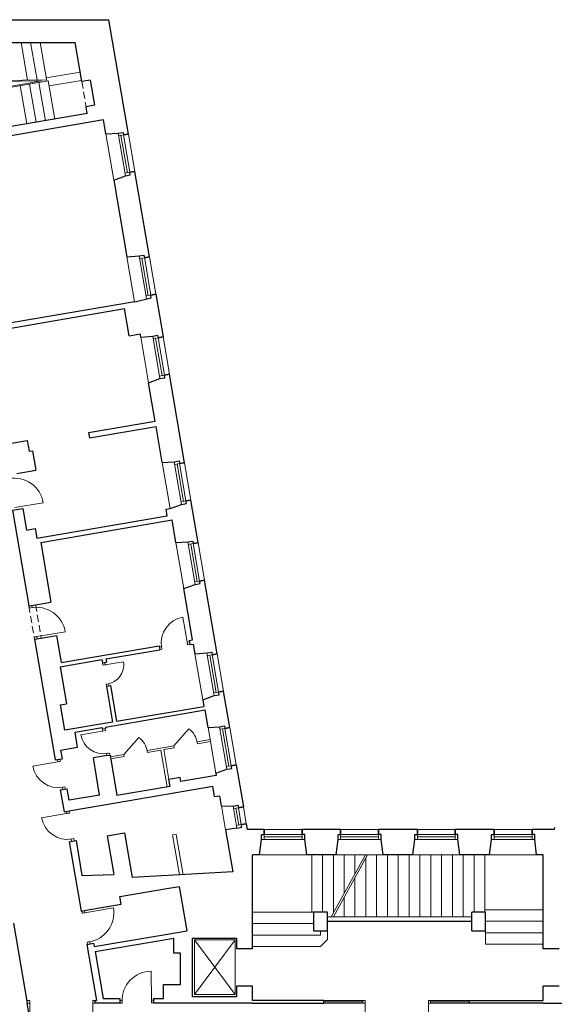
# Model space of a CAD drawing. Header units: millimetres. Extents: x 6904000 to 7075021, y 297772 to 407623.
# Tile 50 of 91: x 6953884 to 6954674, y 405173 to 406628. Entities that reach past the tile are written whole.
import ezdxf

# ---------------------------------------------------------------- set-up
doc = ezdxf.new("R2010")
doc.units = ezdxf.units.MM
doc.linetypes.add('MCS - PW - 2 piętro (2026.04.21)_do wysłania$0$DASHED', pattern=[19.05, 12.7, -6.35])
for name, color, linetype, lineweight in [('MCS - PW - 2 piętro (2026.04.21)_do wysłania$0$Drzwi i okna', 8, 'Continuous', 9), ('MCS - PW - 2 piętro (2026.04.21)_do wysłania$0$Przekrojowa', 8, 'Continuous', 25), ('MCS - PW - 2 piętro (2026.04.21)_do wysłania$0$Ramka', 8, 'Continuous', 9), ('MCS - PW - 2 piętro (2026.04.21)_do wysłania$0$Widokowa', 8, 'Continuous', 9)]:
    doc.layers.add(name, color=color, linetype=linetype, lineweight=lineweight)

# ---------------------------------------------------------------- blocks, each defined once
blk = doc.blocks.new('MCS - PW - 2 piętro (2026.04.21)_do wysłania$0$zw$2918')
at = {"layer": 'MCS - PW - 2 piętro (2026.04.21)_do wysłania$0$Drzwi i okna', "color": 0}
for p, q in [((1308.2, -1504.4), (1392.6, -1490.5)), ((1351.6, -1801.4), (1350.5, -1794.9)), ((1360.5, -1799.9), (1351.6, -1801.4)), ((1359.5, -1800.1), (1358.4, -1793.6)), ((1818.8, -1907), (1805.9, -1828.1)), ((1374.6, -1885.7), (1365.7, -1887.1)), ((1365.7, -1887.1), (1366.8, -1893.5)), ((1373.6, -1885.8), (1458, -1871.9)), ((1374.7, -1892.2), (1373.6, -1885.8)), ((1742.2, -1915), (1735.7, -1916.1)), ((1742, -1914), (1743.5, -1922.9)), ((1817.9, -1901.6), (1819.4, -1910.5)), ((1824.5, -1901.5), (1818.1, -1902.6)), ((1819.4, -1910.5), (1825.8, -1909.4)), ((1743.5, -1922.9), (1737, -1924)), ((1568.7, -1970.2), (1567.6, -1963.7)), ((1568.7, -1970.2), (1630.4, -1960.2)), ((1577.6, -1968.8), (1568.7, -1970.2)), ((1575.6, -1969), (1574.5, -1962.5)), ((1585.5, -2025.1), (1578.6, -2026.3)), ((1578.6, -2026.3), (1579.6, -2032.7)), ((1586.5, -2031.5), (1585.5, -2025.1)), ((1572.8, -2164.4), (1503.7, -2175.8)), ((1568.4, -2165.1), (1567.3, -2158.6)), ((1568.4, -2165.1), (1577.2, -2163.6)), ((1577.2, -2163.6), (1576.2, -2157.1)), ((1579.3, -2231.1), (1588.2, -2229.7)), ((1580.4, -2237.5), (1579.3, -2231.1)), ((1588.2, -2229.7), (1589.2, -2236.1)), ((1440.3, -2254.8), (1361.5, -2268.6)), ((1434.7, -2249.2), (1435.8, -2255.6)), ((1434.8, -2255.8), (1443.7, -2254.2)), ((1443.7, -2254.2), (1442.6, -2247.8)), ((1448.1, -2331.5), (1456.9, -2330)), ((1449.1, -2331.4), (1450.2, -2337.9)), ((1456.9, -2330), (1458.1, -2336.5)), ((1466.6, -2407.6), (1387.8, -2421.4)), ((1461, -2402), (1462.2, -2408.4)), ((1461.2, -2408.5), (1470, -2407)), ((1470, -2407), (1468.9, -2400.6)), ((1474.4, -2484.3), (1483.3, -2482.8)), ((1475.4, -2484.1), (1476.5, -2490.6)), ((1483.3, -2482.8), (1484.4, -2489.3)), ((1507.8, -2703.3), (1506.6, -2696.3)), ((1516.7, -2701.7), (1507.8, -2703.3)), ((1514.5, -2695), (1515.7, -2701.9)), ((1515.7, -2701.9), (1600, -2687.6)), ((1531.2, -2787.4), (1522.3, -2788.9)), ((1522.3, -2788.9), (1523.3, -2794.9)), ((1530.2, -2787.6), (1531.2, -2793.6)), ((1712.5, -2960), (1712.1, -2874.5)), ((1352.7, -2961.1), (1346.2, -2961.1)), ((1352.6, -2970.1), (1352.7, -2961.1)), ((1539.7, -2970.1), (1539.7, -2961.1)), ((1539.7, -2961.1), (1546.2, -2961.1)), ((1625.6, -2960.5), (1619, -2960.5)), ((1625.6, -2959.5), (1625.6, -2968.5)), ((1712.5, -2959), (1712.5, -2968)), ((1719, -2960), (1712.5, -2960)), ((2344.7, -2961.1), (2338.2, -2961.1)), ((2344.7, -2970.1), (2344.7, -2961.1)), ((2531.8, -2970.1), (2531.7, -2961.1)), ((2531.7, -2961.1), (2538.2, -2961.1)), ((1346.2, -2969.1), (1352.6, -2969.1)), ((1352.6, -2969.1), (1352.5, -3054.6)), ((1546.2, -2969.1), (1539.7, -2969.1)), ((1539.7, -2969.1), (1539.8, -3054.6)), ((1625.6, -2968.5), (1619, -2968.5)), ((1712.5, -2968), (1719, -2968)), ((2338.2, -2969.1), (2344.7, -2969.1)), ((2344.7, -2969.1), (2344.6, -3054.6)), ((2538.2, -2969.1), (2531.8, -2969.1)), ((2531.8, -2969.1), (2531.9, -3054.6))]:
    blk.add_line(p, q, dxfattribs=at)
at = {"layer": 'MCS - PW - 2 piętro (2026.04.21)_do wysłania$0$Drzwi i okna', "color": 0, "ltscale": 1.6}
for p, q in [((1778.9, -2208.5), (1823.5, -2158.4)), ((1630.6, -2233.8), (1675.1, -2183.8))]:
    blk.add_line(p, q, dxfattribs=at)
for centre, radius, start, end in [((1307, -1504.4), 86.7, 9.2331, 100.8437), ((1372.3, -1885.9), 86.7, 9.2331, 100.8437), ((1573.2, -1968.6), 57.8, 276.9522, 8.388), ((1787, -2208.6), 62, 8.3094, 53.9766), ((1638.7, -2234), 62, 8.3094, 53.9766), ((1514.5, -2702.3), 86.7, 278.1541, 9.7648), ((1712.3, -2961.3), 86.7, 90.1458, 181.7564)]:
    blk.add_arc(centre, radius, start, end, dxfattribs=at)
at = {"layer": 'MCS - PW - 2 piętro (2026.04.21)_do wysłania$0$Drzwi i okna', "color": 0}
for centre, radius, start, end in [((1819.3, -1904.7), 77.8, 99.9306, 189.3047), ((1357.5, -1809.3), 78.2, 277.7082, 281.0068), ((1741.5, -1918.6), 78.2, 7.6634, 10.962), ((1570.3, -2164.2), 67.5, 189.8932, 279.8733), ((1569.9, -2153.5), 78.2, 277.7578, 281.0564), ((1437.9, -2254.4), 77.8, 190.5203, 279.8944), ((1452.6, -2332), 78.2, 98.2531, 101.5517), ((1479, -2484.8), 78.2, 98.2531, 101.5517), ((1464.2, -2407.1), 77.8, 190.5203, 279.8944), ((1525.4, -2779.5), 78.2, 97.9911, 101.2896), ((1430.8, -2965.8), 78.2, 178.2653, 181.5639), ((1461.5, -2965.8), 78.2, 358.4361, 1.7347), ((1634.4, -2963.8), 78.2, 358.6209, 1.9195), ((2422.8, -2965.8), 78.2, 178.2653, 181.5639), ((2453.6, -2965.8), 78.2, 358.4361, 1.7347)]:
    blk.add_arc(centre, radius, start, end, dxfattribs=at)
at = {"layer": 'MCS - PW - 2 piętro (2026.04.21)_do wysłania$0$Przekrojowa', "color": 0, "ltscale": 1.6}
for p, q in [((1019, -63), (1586.8, -63)), ((1644.6, -401), (1586.8, -63)), ((1048.7, -129.9), (1487.3, -129.9)), ((1506.9, -246.1), (1487.3, -129.9)), ((1531.7, -241.8), (1506.9, -246.1)), ((1531.7, -241.8), (1544.4, -315.9)), ((1544.4, -315.9), (1519.4, -320.2)), ((1522.7, -340.3), (1231.6, -390.1)), ((1522.7, -340.3), (1519.4, -320.2)), ((1570.5, -359.3), (1154.5, -430.4)), ((1577.8, -400.7), (1570.5, -359.3)), ((1577.8, -400.7), (1613.9, -398.4)), ((1706.6, -763.8), (1663.4, -511.4)), ((1600.9, -536.9), (1635.4, -524.1)), ((1600.9, -536.9), (1639.6, -763.5)), ((1639.6, -763.5), (1676, -761.1)), ((1663.3, -896.3), (1247.4, -967.4)), ((1725.5, -874.2), (1747, -1000.4)), ((1242.1, -983.5), (1633.1, -916.7)), ((1646.8, -996.7), (1633.1, -916.7)), ((1646.8, -996.7), (1679.4, -991.1)), ((1681, -1001), (1679.4, -991.1)), ((1681, -1001), (1716.4, -997.7)), ((1704.1, -1135.7), (1737.9, -1123.4)), ((1810.6, -1372), (1765.9, -1110.8)), ((1723.7, -1250.3), (1704.1, -1135.7)), ((1723.7, -1250.3), (1526.9, -1284)), ((1529.3, -1298.8), (1726.2, -1265.1)), ((1744.4, -1371.7), (1726.2, -1265.1)), ((1298.9, -1314.7), (1345.2, -1306.8)), ((1345.2, -1306.8), (1350.6, -1338.3)), ((1526.9, -1284), (1529.3, -1298.8)), ((1350.6, -1338.3), (1360.5, -1336.6)), ((1360.5, -1336.6), (1370.3, -1393.8)), ((1314.1, -1403.4), (1370.3, -1393.8)), ((1744.4, -1371.7), (1780, -1369.3)), ((1851, -1608.5), (1829.5, -1482.4)), ((1301.4, -1512.1), (1331.8, -1506.9)), ((1301.4, -1512.1), (1349.9, -1795)), ((1331.8, -1506.9), (1342.8, -1571)), ((1755.8, -1509.6), (1767.7, -1507.6)), ((1759.2, -1529.2), (1755.8, -1509.6)), ((1767.7, -1507.6), (1801.4, -1495)), ((1373.3, -1595.2), (1759.2, -1529.2)), ((1385.2, -1607.3), (1773.4, -1541)), ((1784.9, -1608.2), (1773.4, -1541)), ((1342.8, -1571), (1368.4, -1566.6)), ((1368.4, -1566.6), (1373.3, -1595.2)), ((1385.2, -1607.3), (1415.4, -1783.7)), ((1784.9, -1608.2), (1820.4, -1605.9)), ((1808.1, -1744.1), (1841.9, -1731.6)), ((1834, -1895.8), (1808.1, -1744.1)), ((1907.2, -1936.8), (1869.9, -1718.9)), ((1349.9, -1795), (1369.8, -1791.6)), ((1369.8, -1791.6), (1415.4, -1783.8)), ((1366.8, -1893.5), (1386.7, -1890.1)), ((1386.7, -1890.1), (1432.3, -1882.3)), ((1432.3, -1882.3), (1445.9, -1962.2)), ((1366.8, -1893.5), (1427.9, -2250.3)), ((1445.9, -1962.2), (1735.1, -1912.7)), ((1735.1, -1912.7), (1737.1, -1924.6)), ((1823.8, -1897.6), (1834, -1895.8)), ((1823.8, -1897.6), (1825.8, -1909.4)), ((1825.8, -1909.4), (1836.1, -1907.7)), ((1836.1, -1907.7), (1841, -1936.4)), ((1577.8, -1951.8), (1737.1, -1924.6)), ((1841, -1936.4), (1876.5, -1934.1)), ((1443, -1974.9), (1566, -1953.8)), ((1443, -1974.9), (1461.8, -2084.3)), ((1566, -1953.8), (1567.6, -1963.7)), ((1567.6, -1963.7), (1579.5, -1961.7)), ((1577.8, -1951.8), (1579.5, -1961.7)), ((1579.5, -2032.7), (1591.3, -2030.7)), ((1579.5, -2032.7), (1597.6, -2138.1)), ((1591.3, -2030.7), (1609.4, -2136.1)), ((1864.2, -2072.4), (1898, -2059.9)), ((1944.4, -2154.6), (1926, -2047.2)), ((1443.8, -2087.3), (1461.8, -2084.3)), ((1456.6, -2162.2), (1443.8, -2087.3)), ((1609.4, -2136.1), (1867.6, -2092)), ((1864.2, -2072.4), (1867.6, -2092)), ((1576.5, -2153), (1871.2, -2102.6)), ((1880, -2154.2), (1871.2, -2102.6)), ((1597.6, -2138.1), (1456.6, -2162.2)), ((1880, -2154.2), (1913.8, -2152)), ((1486.8, -2168.3), (1566.6, -2154.7)), ((1494.4, -2212.7), (1486.8, -2168.3)), ((1566.6, -2154.7), (1567.3, -2158.6)), ((1567.3, -2158.6), (1577.1, -2156.9)), ((1576.5, -2153), (1577.1, -2156.9)), ((1443.7, -2221.3), (1494.4, -2212.7)), ((1443.7, -2221.3), (1448.1, -2246.9)), ((1580.4, -2237.5), (1540.9, -2244.3)), ((1580.4, -2237.5), (1590.2, -2235.8)), ((1590.2, -2235.8), (1610, -2355.2)), ((1427.9, -2250.3), (1448.1, -2246.9)), ((1559.1, -2353.8), (1540.9, -2244.3)), ((1963.3, -2265), (1984.5, -2389.1)), ((1904.2, -2295.8), (1799.8, -2313.6)), ((1903.1, -2289.6), (1935.3, -2277.7)), ((1903.1, -2289.6), (1904.2, -2295.8)), ((1797.7, -2301.8), (1764.2, -2307.5)), ((1767.8, -2328.2), (1764.2, -2307.5)), ((1799.8, -2313.6), (1797.7, -2301.8)), ((1443.1, -2339), (1463.3, -2335.6)), ((1443.1, -2339), (1454.1, -2403.1)), ((1468.9, -2369.2), (1463.3, -2335.6)), ((1559.1, -2353.8), (1468.9, -2369.2)), ((1607.4, -2376.9), (1894.2, -2327.9)), ((1767.8, -2328.2), (1610, -2355.2)), ((1899.4, -2358.5), (1894.2, -2327.9)), ((1899.4, -2358.5), (1914.5, -2355.9)), ((1919.6, -2385.9), (1914.5, -2355.9)), ((1474.3, -2399.7), (1607.4, -2376.9)), ((1454.1, -2403.1), (1474.3, -2399.7)), ((1919.6, -2385.9), (1953.9, -2386.5)), ((1993, -2438.8), (1993.9, -2444.3)), ((1993, -2438.8), (1995.8, -2455.3)), ((1581.5, -2474.7), (1632.8, -2465.9)), ((1632.8, -2465.9), (1655.4, -2598)), ((1965, -2451.5), (1931.8, -2457.2)), ((1931.8, -2457.2), (1952.9, -2580.6)), ((1931.8, -2457.2), (1932.7, -2462.3)), ((2046.2, -2455.3), (1995.8, -2455.3)), ((2272.2, -2455.3), (2158.2, -2455.3)), ((2499.2, -2455.3), (2384.2, -2455.3)), ((2726.2, -2455.3), (2611.2, -2455.3)), ((2903.8, -2455.3), (2838.2, -2455.3)), ((2904.2, -2449.8), (2903.8, -2455.3)), ((1469.3, -2491.8), (1489.5, -2488.4)), ((1469.3, -2491.8), (1504.5, -2696.8)), ((1489.5, -2488.4), (1507.2, -2591.9)), ((1581.5, -2474.7), (1599.9, -2582.3)), ((2032.6, -2530.3), (2038.4, -2485.1)), ((2171.7, -2530.3), (2166, -2485.1)), ((2258.6, -2530.3), (2264.4, -2485.1)), ((2397.7, -2530.3), (2392, -2485.1)), ((2485.6, -2530.3), (2491.4, -2485.1)), ((2624.7, -2530.3), (2619, -2485.1)), ((2712.6, -2530.3), (2718.4, -2485.1)), ((2851.7, -2530.3), (2846, -2485.1)), ((2011.9, -2808.1), (2011.9, -2530.3)), ((2032.6, -2530.3), (2011.9, -2530.3)), ((2258.6, -2530.3), (2171.7, -2530.3)), ((2485.6, -2530.3), (2397.7, -2530.3)), ((2712.6, -2530.3), (2624.7, -2530.3)), ((2870.9, -2530.3), (2851.7, -2530.3)), ((2870.9, -2808.1), (2870.9, -2530.3)), ((1507.2, -2591.9), (1600.9, -2588.2)), ((1599.9, -2582.3), (1600.9, -2588.2)), ((1952.9, -2580.6), (1795.1, -2589.8)), ((1795.1, -2589.8), (1655.4, -2598)), ((1619.4, -2653.9), (1764.3, -2629.1)), ((1764.3, -2629.1), (1795.8, -2623.7)), ((1818.2, -2754.8), (1795.8, -2623.7)), ((1623.2, -2676.5), (1619.4, -2653.9)), ((1504.5, -2696.8), (1524.7, -2693.4)), ((1524.7, -2693.4), (1623.2, -2676.5)), ((2191.9, -2699.8), (2191.9, -2754.8)), ((2232.9, -2699.8), (2191.9, -2699.8)), ((2232.9, -2754.8), (2232.9, -2699.8)), ((2659.9, -2754.8), (2659.9, -2699.8)), ((2700.9, -2699.8), (2659.9, -2699.8)), ((2700.9, -2754.8), (2700.9, -2699.8)), ((1346.2, -2969.1), (1305.8, -2732.9)), ((2232.9, -2726.8), (2659.9, -2726.8)), ((1543.2, -2801.8), (1818.2, -2754.8)), ((2191.9, -2754.8), (2232.9, -2754.8)), ((2659.9, -2754.8), (2700.9, -2754.8)), ((1521.4, -2795.4), (1541.5, -2792)), ((1541.6, -2791.9), (1543.2, -2801.8)), ((1545.7, -2816.2), (1778.5, -2776.4)), ((1778.5, -2821.3), (1778.5, -2776.4)), ((1834.3, -2949.8), (1834.3, -2777)), ((1834.3, -2777), (1963.9, -2777)), ((1963.9, -2777), (1963.9, -2808.1)), ((1521.4, -2795.4), (1549.7, -2961.1)), ((1545.7, -2816.2), (1569.5, -2955.1)), ((1798.5, -2821.3), (1778.5, -2821.3)), ((1798.5, -2913.3), (1798.5, -2821.3)), ((2011.9, -2808.1), (1963.9, -2808.1)), ((2918.9, -2808.1), (2870.9, -2808.1)), ((1748.5, -2955.1), (1748.5, -2913.3)), ((1748.5, -2913.3), (1798.5, -2913.3)), ((2011.9, -2919.1), (1963.9, -2919.1)), ((1963.9, -2919.1), (1963.9, -2949.8)), ((2011.9, -2961.1), (2011.9, -2919.1)), ((2870.9, -2961.1), (2870.9, -2919.1)), ((2918.9, -2919.1), (2870.9, -2919.1)), ((1546.2, -2969.1), (1546.2, -2961.1)), ((1546.2, -2961.1), (1549.7, -2961.1)), ((1569.5, -2955.1), (1619, -2955.1)), ((1619, -2955.1), (1619, -2969.1)), ((1719, -2955.1), (1748.5, -2955.1)), ((1719, -2955.1), (1719, -2969.1)), ((1963.9, -2949.8), (1834.3, -2949.8)), ((2222.8, -2961.1), (2011.9, -2961.1)), ((2222.8, -2969.1), (2222.8, -2961.1)), ((2652.8, -2969.1), (2652.8, -2961.1)), ((2652.8, -2961.1), (2870.9, -2961.1)), ((1344.5, -2969.1), (1368.1, -3107.1)), ((1346.2, -2969.1), (1344.5, -2969.1)), ((1619, -2969.1), (1546.2, -2969.1)), ((1787.9, -2969.1), (1719, -2969.1)), ((2011.9, -2969.1), (1787.9, -2969.1)), ((1999.9, -2969.1), (1996.9, -2969.1)), ((2011.9, -2969.1), (2222.8, -2969.1)), ((2870.9, -2969.1), (2652.8, -2969.1)), ((2870.9, -2969.1), (3128.8, -2969.1))]:
    blk.add_line(p, q, dxfattribs=at)
at = {"layer": 'MCS - PW - 2 piętro (2026.04.21)_do wysłania$0$Przekrojowa', "color": 0}
for p, q in [((1613.9, -398.4), (1628.5, -395.9)), ((1628.5, -395.9), (1629.8, -403.6)), ((1629.8, -403.6), (1644.6, -401)), ((1644.6, -401), (1629.8, -403.6)), ((1635.4, -524.1), (1650, -521.6)), ((1648.7, -513.9), (1663.4, -511.4)), ((1663.4, -511.4), (1648.7, -513.9)), ((1650, -521.6), (1648.7, -513.9)), ((1676, -761.1), (1690.5, -758.6)), ((1690.5, -758.6), (1691.9, -766.3)), ((1691.9, -766.3), (1706.6, -763.8)), ((1706.6, -763.8), (1691.9, -766.3)), ((1663.3, -896.3), (1712, -884.4)), ((1710.7, -876.7), (1725.5, -874.2)), ((1725.5, -874.2), (1710.7, -876.7)), ((1712, -884.4), (1710.7, -876.7)), ((1716.4, -997.7), (1731, -995.2)), ((1731, -995.2), (1732.3, -1002.9)), ((1732.3, -1002.9), (1747, -1000.4)), ((1747, -1000.4), (1732.3, -1002.9)), ((1737.9, -1123.4), (1752.5, -1120.9)), ((1751.2, -1113.3), (1765.9, -1110.8)), ((1765.9, -1110.8), (1751.2, -1113.3)), ((1752.5, -1120.9), (1751.2, -1113.3)), ((1780, -1369.3), (1794.5, -1366.8)), ((1794.5, -1366.8), (1795.9, -1374.5)), ((1795.9, -1374.5), (1810.6, -1372)), ((1810.6, -1372), (1795.9, -1374.5)), ((1814.7, -1484.9), (1829.5, -1482.4)), ((1829.5, -1482.4), (1814.7, -1484.9)), ((1801.4, -1495), (1816, -1492.5)), ((1816, -1492.5), (1814.7, -1484.9)), ((1820.4, -1605.9), (1835, -1603.4)), ((1835, -1603.4), (1836.3, -1611.1)), ((1836.3, -1611.1), (1851, -1608.5)), ((1851, -1608.5), (1836.3, -1611.1)), ((1841.9, -1731.6), (1856.5, -1729.1)), ((1855.2, -1721.5), (1869.9, -1718.9)), ((1869.9, -1718.9), (1855.2, -1721.5)), ((1856.5, -1729.1), (1855.2, -1721.5)), ((1876.5, -1934.1), (1891.1, -1931.7)), ((1891.1, -1931.7), (1892.4, -1939.3)), ((1892.4, -1939.3), (1907.2, -1936.8)), ((1907.2, -1936.8), (1892.4, -1939.3)), ((1898, -2059.9), (1912.6, -2057.4)), ((1911.3, -2049.7), (1926, -2047.2)), ((1926, -2047.2), (1911.3, -2049.7)), ((1912.6, -2057.4), (1911.3, -2049.7)), ((1913.8, -2152), (1928.4, -2149.5)), ((1928.4, -2149.5), (1929.7, -2157.2)), ((1929.7, -2157.2), (1944.4, -2154.6)), ((1944.4, -2154.6), (1929.7, -2157.2)), ((1948.6, -2267.6), (1963.3, -2265)), ((1963.3, -2265), (1948.6, -2267.6)), ((1949.9, -2275.2), (1948.6, -2267.6)), ((1935.3, -2277.7), (1949.9, -2275.2)), ((1953.9, -2386.5), (1968.5, -2384)), ((1953.9, -2386.5), (1968.5, -2384)), ((1968.5, -2384), (1969.8, -2391.6)), ((1969.8, -2391.6), (1984.5, -2389.1)), ((1984.5, -2389.1), (1969.8, -2391.6)), ((1978.3, -2441.4), (1993, -2438.8)), ((1993, -2438.8), (1978.3, -2441.4)), ((1979.6, -2449), (1978.3, -2441.4)), ((1965, -2451.5), (1979.6, -2449)), ((2038.4, -2485.1), (2038.4, -2470.3)), ((2038.4, -2470.3), (2046.2, -2470.3)), ((2046.2, -2470.3), (2046.2, -2455.3)), ((2046.2, -2455.3), (2046.2, -2470.3)), ((2158.2, -2470.3), (2158.2, -2455.3)), ((2158.2, -2455.3), (2158.2, -2470.3)), ((2166, -2470.3), (2158.2, -2470.3)), ((2166, -2485.1), (2166, -2470.3)), ((2264.4, -2485.1), (2264.4, -2470.3)), ((2264.4, -2470.3), (2272.2, -2470.3)), ((2272.2, -2470.3), (2272.2, -2455.3)), ((2272.2, -2455.3), (2272.2, -2470.3)), ((2384.2, -2470.3), (2384.2, -2455.3)), ((2384.2, -2455.3), (2384.2, -2470.3)), ((2392, -2470.3), (2384.2, -2470.3)), ((2392, -2485.1), (2392, -2470.3)), ((2491.4, -2485.1), (2491.4, -2470.3)), ((2491.4, -2470.3), (2499.2, -2470.3)), ((2499.2, -2470.3), (2499.2, -2455.3)), ((2499.2, -2455.3), (2499.2, -2470.3)), ((2611.2, -2470.3), (2611.2, -2455.3)), ((2611.2, -2455.3), (2611.2, -2470.3)), ((2619, -2470.3), (2611.2, -2470.3)), ((2619, -2485.1), (2619, -2470.3)), ((2718.4, -2485.1), (2718.4, -2470.3)), ((2718.4, -2470.3), (2726.2, -2470.3)), ((2726.2, -2470.3), (2726.2, -2455.3)), ((2726.2, -2455.3), (2726.2, -2470.3)), ((2838.2, -2470.3), (2838.2, -2455.3)), ((2838.2, -2455.3), (2838.2, -2470.3)), ((2846, -2470.3), (2838.2, -2470.3)), ((2846, -2485.1), (2846, -2470.3))]:
    blk.add_line(p, q, dxfattribs=at)
at = {"layer": 'MCS - PW - 2 piętro (2026.04.21)_do wysłania$0$Widokowa', "color": 0, "ltscale": 1.6}
for p, q in [((1327, -129.9), (1346, -241.4)), ((1355.4, -129.9), (1374.4, -241.1)), ((1383.8, -129.9), (1403.3, -244.3)), ((1401.5, -234.5), (1501.9, -217.7)), ((1123.6, -243.8), (1402.8, -240.8)), ((1124.1, -246.8), (1387.5, -243.9)), ((1387.5, -243.9), (1131.1, -287.8)), ((1407.6, -243.5), (1131.6, -290.7)), ((1324.8, -257.7), (1344.2, -370.8)), ((1352.4, -253), (1371.8, -366.1)), ((1380, -248.3), (1399.4, -361.4)), ((1407.6, -243.5), (1427, -356.7)), ((1410.2, -258.4), (1506.2, -242.4)), ((1600.9, -536.9), (1577.8, -400.7)), ((1663.4, -511.4), (1644.6, -401)), ((1662.4, -896.5), (1639.6, -763.5)), ((1725.5, -874.2), (1706.6, -763.8)), ((1704.1, -1135.7), (1680.9, -1000.1)), ((1765.9, -1110.8), (1747, -1000.4)), ((1767.6, -1507.4), (1744.4, -1371.7)), ((1829.5, -1482.4), (1810.6, -1372)), ((1808.1, -1744.1), (1784.9, -1608.2)), ((1869.9, -1718.9), (1851, -1608.5)), ((1864.2, -2072.4), (1841, -1936.4)), ((1926, -2047.2), (1907.2, -1936.8)), ((1903.1, -2289.6), (1880, -2154.2)), ((1963.3, -2265), (1944.4, -2154.6)), ((1778.9, -2208.5), (1699.5, -2222)), ((1779.9, -2214.4), (1778.9, -2208.5)), ((1886.2, -2190.1), (1847.9, -2196.7)), ((1848.9, -2202.6), (1847.9, -2196.7)), ((1887.1, -2196.1), (1848.9, -2202.6)), ((1630.6, -2233.8), (1591, -2240.6)), ((1631.6, -2239.8), (1592, -2246.5)), ((1631.6, -2239.8), (1630.6, -2233.8)), ((1700.6, -2228), (1699.5, -2222)), ((1740.3, -2221.2), (1700.6, -2228)), ((1758.9, -2329.8), (1740.3, -2221.2)), ((1779.9, -2214.4), (1749.2, -2219.6)), ((1764.2, -2307.5), (1749.2, -2219.6)), ((1919.6, -2385.9), (1931.8, -2457.2)), ((1984.5, -2389.1), (1993, -2438.8)), ((1774.9, -2471.5), (1785.9, -2470.9)), ((1774.9, -2471.5), (1795.2, -2589.8)), ((1785.9, -2470.9), (1806.1, -2589.2)), ((2158.2, -2455.3), (2046.2, -2455.3)), ((2384.2, -2455.3), (2272.2, -2455.3)), ((2611.2, -2455.3), (2499.2, -2455.3)), ((2838.2, -2455.3), (2726.2, -2455.3)), ((2177.2, -2530.3), (2027.2, -2530.3)), ((2186.6, -2699.8), (2186.6, -2530.3)), ((2218.6, -2699.8), (2218.6, -2530.3)), ((2244.5, -2713.9), (2345.7, -2530.3)), ((2250.6, -2702.8), (2250.6, -2530.3)), ((2250.6, -2713.9), (2351.9, -2530.3)), ((2403.2, -2530.3), (2253.2, -2530.3)), ((2282.6, -2644.8), (2282.6, -2530.3)), ((2314.6, -2586.8), (2314.6, -2530.3)), ((2378.6, -2713.9), (2378.6, -2530.3)), ((2410.6, -2713.9), (2410.6, -2530.3)), ((2442.6, -2713.9), (2442.6, -2530.3)), ((2474.6, -2713.9), (2474.6, -2530.3)), ((2630.2, -2530.3), (2480.2, -2530.3)), ((2506.6, -2713.9), (2506.6, -2530.3)), ((2538.6, -2713.9), (2538.6, -2530.3)), ((2570.6, -2713.9), (2570.6, -2530.3)), ((2602.6, -2713.9), (2602.6, -2530.3)), ((2634.6, -2713.9), (2634.6, -2530.3)), ((2666.6, -2699.8), (2666.6, -2530.3)), ((2698.6, -2699.8), (2698.6, -2530.3)), ((2870.9, -2530.3), (2707.2, -2530.3)), ((2346.6, -2713.9), (2346.6, -2539.8)), ((2314.6, -2713.9), (2314.6, -2597.8)), ((2282.6, -2713.9), (2282.6, -2655.9)), ((2191.9, -2699.8), (2013.9, -2699.8)), ((2191.9, -2699.8), (2186.6, -2699.8)), ((2868.9, -2692.9), (2698.6, -2692.9)), ((2191.9, -2733.8), (2013.9, -2733.8)), ((2232.9, -2713.9), (2659.9, -2713.9)), ((2868.9, -2726.9), (2700.9, -2726.9)), ((2212.4, -2767.8), (2212.4, -2754.8)), ((2232.9, -2754.8), (2232.9, -2781.2)), ((2700.9, -2754.8), (2700.9, -2794.9)), ((2868.9, -2760.9), (2700.9, -2760.9)), ((1959.8, -2781.8), (1840.2, -2943)), ((1959.8, -2943), (1840.2, -2781.8)), ((1959.8, -2781.8), (1840.2, -2781.8)), ((1840.2, -2781.8), (1840.2, -2943)), ((1959.8, -2943), (1959.8, -2781.8)), ((2212.4, -2767.8), (2013.9, -2767.8)), ((2232.9, -2781.2), (2212.4, -2801.8)), ((2212.4, -2801.8), (2013.9, -2801.8)), ((2868.9, -2794.9), (2700.9, -2794.9)), ((1840.2, -2943), (1959.8, -2943)), ((2222.8, -2961.1), (2338.2, -2961.1)), ((2222.8, -2965.1), (2338.2, -2965.1)), ((2338.2, -2961.1), (2338.2, -2969.1)), ((2538.2, -2961.1), (2652.8, -2961.1)), ((2538.2, -2961.1), (2538.2, -2969.1)), ((2538.2, -2965.1), (2652.8, -2965.1)), ((2222.8, -2969.1), (2338.2, -2969.1)), ((2538.2, -2969.1), (2652.8, -2969.1))]:
    blk.add_line(p, q, dxfattribs=at)
at = {"layer": 'MCS - PW - 2 piętro (2026.04.21)_do wysłania$0$Widokowa', "color": 0, "linetype": 'MCS - PW - 2 piętro (2026.04.21)_do wysłania$0$DASHED', "ltscale": 1.6}
for p, q in [((1506.9, -246.1), (1519.4, -320.2)), ((1349.9, -1795), (1366.8, -1893.5)), ((1369.8, -1791.6), (1386.7, -1890.1))]:
    blk.add_line(p, q, dxfattribs=at)
at = {"layer": 'MCS - PW - 2 piętro (2026.04.21)_do wysłania$0$Widokowa', "color": 0}
for p, q in [((1613.9, -398.4), (1635.4, -524.1)), ((1629.8, -403.6), (1615.2, -406)), ((1622.5, -404.8), (1641.4, -515.2)), ((1629.8, -403.3), (1648.7, -513.9)), ((1648.7, -513.9), (1634.1, -516.4)), ((1676, -761.1), (1697.5, -886.9)), ((1691.9, -766.3), (1677.3, -768.8)), ((1684.6, -767.5), (1703.4, -877.9)), ((1691.8, -766.1), (1710.7, -876.7)), ((1710.7, -876.7), (1696.1, -879.2)), ((1716.4, -997.7), (1737.9, -1123.4)), ((1732.3, -1002.9), (1717.7, -1005.4)), ((1725, -1004.1), (1743.9, -1114.5)), ((1732.3, -1002.6), (1751.2, -1113.3)), ((1751.2, -1113.3), (1736.6, -1115.8)), ((1780, -1369.3), (1801.4, -1495)), ((1795.9, -1374.5), (1781.3, -1377)), ((1788.6, -1375.7), (1807.4, -1486.1)), ((1795.8, -1374.3), (1814.7, -1484.9)), ((1814.7, -1484.9), (1800.1, -1487.4)), ((1820.4, -1605.9), (1841.9, -1731.6)), ((1836.3, -1611.1), (1821.7, -1613.6)), ((1829, -1612.3), (1847.9, -1722.7)), ((1836.3, -1610.8), (1855.2, -1721.5)), ((1855.2, -1721.5), (1840.6, -1724)), ((1876.5, -1934.1), (1898, -2059.9)), ((1892.4, -1939.3), (1877.8, -1941.8)), ((1885.1, -1940.6), (1904, -2051)), ((1892.4, -1939.1), (1911.3, -2049.7)), ((1911.3, -2049.7), (1896.7, -2052.2)), ((1913.8, -2152), (1935.3, -2277.7)), ((1929.7, -2157.2), (1915.1, -2159.7)), ((1922.4, -2158.4), (1941.3, -2268.8)), ((1929.6, -2156.9), (1948.6, -2267.6)), ((1948.6, -2267.6), (1934, -2270)), ((1965, -2451.5), (1953.9, -2386.5)), ((1969.8, -2391.6), (1955.2, -2394.1)), ((1971, -2442.6), (1962.5, -2392.9)), ((1978.3, -2441.6), (1969.8, -2391.6)), ((1978.3, -2441.4), (1963.7, -2443.9)), ((2046, -2470.3), (2158.2, -2470.3)), ((2046.2, -2470.3), (2046.2, -2485.1)), ((2158.2, -2470.3), (2158.2, -2485.1)), ((2272, -2470.3), (2384.2, -2470.3)), ((2272.2, -2470.3), (2272.2, -2485.1)), ((2384.2, -2470.3), (2384.2, -2485.1)), ((2499, -2470.3), (2611.2, -2470.3)), ((2499.2, -2470.3), (2499.2, -2485.1)), ((2611.2, -2470.3), (2611.2, -2485.1)), ((2726, -2470.3), (2838.2, -2470.3)), ((2726.2, -2470.3), (2726.2, -2485.1)), ((2838.2, -2470.3), (2838.2, -2485.1)), ((2038.4, -2485.1), (2166, -2485.1)), ((2046.2, -2477.7), (2158.2, -2477.7)), ((2264.4, -2485.1), (2392, -2485.1)), ((2272.2, -2477.7), (2384.2, -2477.7)), ((2491.4, -2485.1), (2619, -2485.1)), ((2499.2, -2477.7), (2611.2, -2477.7)), ((2718.4, -2485.1), (2846, -2485.1)), ((2726.2, -2477.7), (2838.2, -2477.7))]:
    blk.add_line(p, q, dxfattribs=at)

msp = doc.modelspace()

# ---------------------------------------------------------------- block references
at = {"layer": 'MCS - PW - 2 piętro (2026.04.21)_do wysłania$0$Ramka', "xscale": 0.5, "yscale": 0.5, "zscale": 0.5}
msp.add_blockref('MCS - PW - 2 piętro (2026.04.21)_do wysłania$0$zw$2918', (6953222.3, 406659.3), dxfattribs=at)

doc.saveas('drawing.dxf')
